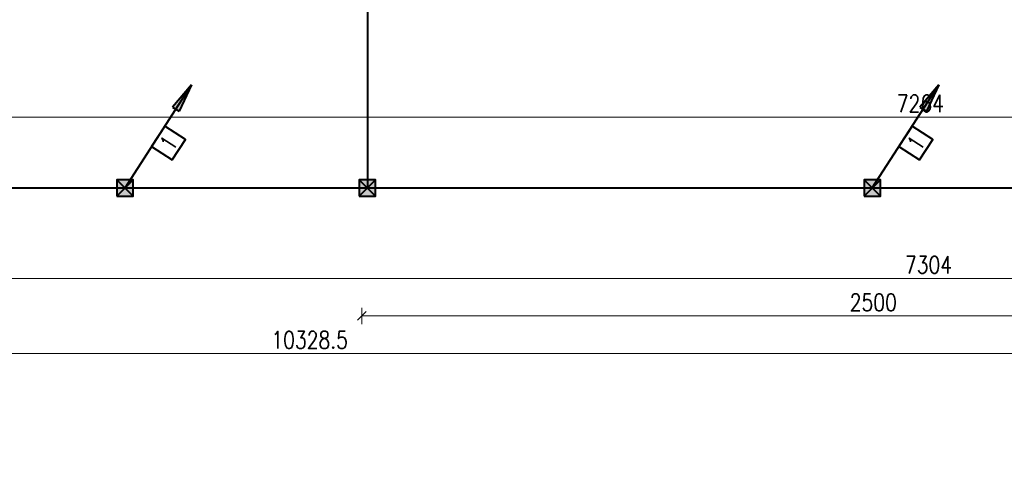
# Model space of a CAD drawing. Header units: millimetres. Extents: x -7955266 to 72030, y -46136 to 9299934.
# Tile 112 of 203: x -5057354 to -5033294, y 6448728 to 6459723. Entities that reach past the tile are written whole.
import ezdxf
from ezdxf.enums import TextEntityAlignment as Align

# ---------------------------------------------------------------- set-up
doc = ezdxf.new("R2010")
doc.units = ezdxf.units.MM
doc.header["$LTSCALE"] = 10
for name, color, linetype, lineweight in [('!XREF', 8, 'Continuous', 5), ('IE_ATRYBUTY_ BLOCK_1', 7, 'Continuous', 25), ('IE_ATRYBUTY_ BLOCK_2', 7, 'Continuous', 18), ('IE_zwody', 140, 'Continuous', 40), ('XREF_E_PRZ24002_rzut dachu$0$0-DACH-ISTN', 8, 'Continuous', 5), ('XREF_E_PRZ24002_rzut dachu$0$DO-HALA-WYMIAR', 8, 'Continuous', 5)]:
    doc.layers.add(name, color=color, linetype=linetype, lineweight=lineweight)
doc.styles.add('ROMANS', font='romans.shx', dxfattribs={"width": 0.8})
doc.styles.add('XREF_E_PRZ24002_rzut dachu$0$CP_ATTR', font='ROMANS.SHX')
doc.styles.add('XREF_E_PRZ24002_rzut dachu$0$ROMANS', font='romans.shx', dxfattribs={"width": 0.8})
doc.dimstyles.new('XREF_E_PRZ24002_rzut dachu$0$STANDARD', dxfattribs={"dimscale": 1.4, "dimtxt": 21, "dimasz": 0.5, "dimexe": 0.2, "dimexo": 0.1, "dimgap": 6, "dimtad": 1, "dimdec": 1, "dimrnd": 0.5, "dimzin": 12, "dimdsep": 46, "dimtxsty": 'XREF_E_PRZ24002_rzut dachu$0$ROMANS', "dimblk1": 'XREF_E_PRZ24002_rzut dachu$0$Q', "dimblk2": 'XREF_E_PRZ24002_rzut dachu$0$Q', "dimsah": 1, "dimcen": 0.5, "dimse1": 1, "dimse2": 1, "dimclrd": 8, "dimclre": 8, "dimclrt": 7, "dimadec": 0, "dimazin": 0, "dimtfac": 1, "dimtdec": 1, "dimtix": 1, "dimtmove": 2, "dimatfit": 3, "dimldrblk": 'XREF_E_PRZ24002_rzut dachu$0$Q', "dimfxl": 1, "dimtolj": 1, "dimtzin": 12, "dimarcsym": 0})

# ---------------------------------------------------------------- blocks, each defined once
blk = doc.blocks.new('XREF_E_PRZ24002_rzut dachu$0$Q')
for p, q in [((10.60660171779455, 10.60660171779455), (-10.60660171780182, -10.60660171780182)), ((0, 19.99999999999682), (0, -20.00000000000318))]:
    blk.add_line(p, q)
blk = doc.blocks.new('*D252')
at = {"layer": 'XREF_E_PRZ24002_rzut dachu$0$DO-HALA-WYMIAR', "color": 8, "lineweight": -2, "transparency": 16777216}
blk.add_line((-268500.6825326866, 250076.5516099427), (-258174.1825840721, 250076.5516099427), dxfattribs=at)
at = {"layer": 'XREF_E_PRZ24002_rzut dachu$0$DO-HALA-WYMIAR', "color": 8, "linetype": 'ByBlock', "lineweight": -2, "transparency": 16777216, "rotation": 180}
blk.add_blockref('XREF_E_PRZ24002_rzut dachu$0$Q', (-268501.6825326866, 250076.5516099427), dxfattribs=at)
at = {"layer": 'XREF_E_PRZ24002_rzut dachu$0$DO-HALA-WYMIAR', "color": 8, "linetype": 'ByBlock', "lineweight": -2, "transparency": 16777216}
blk.add_blockref('XREF_E_PRZ24002_rzut dachu$0$Q', (-258173.1825840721, 250076.5516099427), dxfattribs=at)
at = {"layer": 'XREF_E_PRZ24002_rzut dachu$0$DO-HALA-WYMIAR', "color": 7, "transparency": 16777216, "insert": (-263337.4325583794, 250109.5516099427), "char_height": 42, "attachment_point": 5, "style": 'XREF_E_PRZ24002_rzut dachu$0$ROMANS'}
blk.add_mtext('\\A1;10328.5', dxfattribs=at)
blk = doc.blocks.new('*D262')
at = {"layer": 'XREF_E_PRZ24002_rzut dachu$0$DO-HALA-WYMIAR', "color": 8, "lineweight": -2, "transparency": 16777216}
blk.add_line((-263209.1825840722, 250168.122206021), (-260711.1825840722, 250168.122206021), dxfattribs=at)
at = {"layer": 'XREF_E_PRZ24002_rzut dachu$0$DO-HALA-WYMIAR', "color": 8, "linetype": 'ByBlock', "lineweight": -2, "transparency": 16777216, "rotation": 180}
blk.add_blockref('XREF_E_PRZ24002_rzut dachu$0$Q', (-263210.1825840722, 250168.122206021), dxfattribs=at)
at = {"layer": 'XREF_E_PRZ24002_rzut dachu$0$DO-HALA-WYMIAR', "color": 8, "linetype": 'ByBlock', "lineweight": -2, "transparency": 16777216}
blk.add_blockref('XREF_E_PRZ24002_rzut dachu$0$Q', (-260710.1825840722, 250168.122206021), dxfattribs=at)
at = {"layer": 'XREF_E_PRZ24002_rzut dachu$0$DO-HALA-WYMIAR', "color": 7, "transparency": 16777216, "insert": (-261960.1825840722, 250201.122206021), "char_height": 42, "attachment_point": 5, "style": 'XREF_E_PRZ24002_rzut dachu$0$ROMANS'}
blk.add_mtext('\\A1;2500', dxfattribs=at)
blk = doc.blocks.new('*D265')
at = {"layer": 'XREF_E_PRZ24002_rzut dachu$0$DO-HALA-WYMIAR', "color": 8, "lineweight": -2, "transparency": 16777216}
blk.add_line((-265476.1825840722, 250653.4222742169), (-258214.1825840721, 250653.4222742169), dxfattribs=at)
at = {"layer": 'XREF_E_PRZ24002_rzut dachu$0$DO-HALA-WYMIAR', "color": 8, "linetype": 'ByBlock', "lineweight": -2, "transparency": 16777216, "rotation": 180}
blk.add_blockref('XREF_E_PRZ24002_rzut dachu$0$Q', (-265477.1825840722, 250653.4222742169), dxfattribs=at)
at = {"layer": 'XREF_E_PRZ24002_rzut dachu$0$DO-HALA-WYMIAR', "color": 8, "linetype": 'ByBlock', "lineweight": -2, "transparency": 16777216}
blk.add_blockref('XREF_E_PRZ24002_rzut dachu$0$Q', (-258213.1825840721, 250653.4222742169), dxfattribs=at)
at = {"layer": 'XREF_E_PRZ24002_rzut dachu$0$DO-HALA-WYMIAR', "color": 7, "transparency": 16777216, "insert": (-261845.1825840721, 250686.4222742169), "char_height": 42, "attachment_point": 5, "style": 'XREF_E_PRZ24002_rzut dachu$0$ROMANS'}
blk.add_mtext('\\A1;7264', dxfattribs=at)
blk = doc.blocks.new('*D318')
at = {"layer": 'XREF_E_PRZ24002_rzut dachu$0$DO-HALA-WYMIAR', "color": 8, "lineweight": -2, "transparency": 16777216}
blk.add_line((-265476.1825840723, 250259.6928020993), (-258174.1825840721, 250259.6928020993), dxfattribs=at)
at = {"layer": 'XREF_E_PRZ24002_rzut dachu$0$DO-HALA-WYMIAR', "color": 8, "linetype": 'ByBlock', "lineweight": -2, "transparency": 16777216, "rotation": 180}
blk.add_blockref('XREF_E_PRZ24002_rzut dachu$0$Q', (-265477.1825840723, 250259.6928020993), dxfattribs=at)
at = {"layer": 'XREF_E_PRZ24002_rzut dachu$0$DO-HALA-WYMIAR', "color": 8, "linetype": 'ByBlock', "lineweight": -2, "transparency": 16777216}
blk.add_blockref('XREF_E_PRZ24002_rzut dachu$0$Q', (-258173.1825840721, 250259.6928020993), dxfattribs=at)
at = {"layer": 'XREF_E_PRZ24002_rzut dachu$0$DO-HALA-WYMIAR', "color": 7, "transparency": 16777216, "insert": (-261825.1825840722, 250292.6928020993), "char_height": 42, "attachment_point": 5, "style": 'XREF_E_PRZ24002_rzut dachu$0$ROMANS'}
blk.add_mtext('\\A1;7304', dxfattribs=at)
blk = doc.blocks.new('przewody_odprowadzajace')
h = blk.add_hatch(color=256)
h.dxf.hatch_style = 1
h.paths.add_polyline_path([(580.7397828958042, 987.3926676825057), (620.7513559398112, 961.5625880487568), (813.5496950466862, 1260.213035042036)])
h.paths.add_polyline_path([(660.7629289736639, 935.7325084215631), (813.5496950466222, 1260.213035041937), (620.7513559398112, 961.5625880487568)])
for p, q in [((0, 0), (813.5496950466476, 1260.213035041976)), ((813.5496950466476, 1260.21303504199), (580.7397828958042, 987.3926676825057)), ((813.5496950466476, 1260.21303504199), (660.7629289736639, 935.7325084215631)), ((580.7397828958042, 987.3926676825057), (660.7629289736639, 935.7325084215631))]:
    blk.add_line(p, q)
blk.add_lwpolyline([(577.4624850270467, 341.3752750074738), (740.1724240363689, 593.4178820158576), (488.1298170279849, 756.1278210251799), (325.4198780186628, 504.0852140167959)], close=True)
at = {"layer": 'IE_ATRYBUTY_ BLOCK_1', "style": 'ROMANS', "width": 0.7, "flags": 8}
blk.add_attdef('TYP', text='', height=200, rotation=57.15511997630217, dxfattribs=at).set_placement((532.7961510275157, 548.7515480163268), align=Align.MIDDLE_CENTER)
at = {"layer": 'IE_ATRYBUTY_ BLOCK_2', "style": 'ROMANS', "width": 0.6, "flags": 8}
for tag, p in [('OPIS1', (931.7333529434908, 919.4383499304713)), ('OPIS2', (931.7333529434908, 719.4383499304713))]:
    blk.add_attdef(tag, text='', height=150, dxfattribs=at).set_placement(p, align=Align.CENTER)
blk = doc.blocks.new('polaczenie_skrecane')
blk.add_hatch(color=256).paths.add_polyline_path([(-100.2917648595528, -100.2917648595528), (99.70823514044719, -100.2917648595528), (99.70823514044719, 99.70823514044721), (-100.2917648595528, 99.70823514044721)])
for p, q in [((99.70823514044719, -100.2917648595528), (-100.2917648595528, 99.70823514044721)), ((99.70823514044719, 99.70823514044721), (-100.2917648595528, -100.2917648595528))]:
    blk.add_line(p, q)
blk.add_lwpolyline([(-100.2917648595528, -100.2917648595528), (99.70823514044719, -100.2917648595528), (99.70823514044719, 99.70823514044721), (-100.2917648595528, 99.70823514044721)], close=True)
at = {"layer": 'IE_ATRYBUTY_ BLOCK_1', "style": 'ROMANS', "width": 0.7, "flags": 8}
blk.add_attdef('TYP', text='', height=200, dxfattribs=at).set_placement((-0.2917648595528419, 119.6167062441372), align=Align.CENTER)
at = {"layer": 'IE_ATRYBUTY_ BLOCK_2', "style": 'ROMANS', "width": 0.6, "flags": 8}
for tag, p in [('OPIS1', (-0.2917648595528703, -273.7423123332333)), ('OPIS2', (-0.2917648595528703, -473.7423123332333))]:
    blk.add_attdef(tag, text='', height=150, dxfattribs=at).set_placement(p, align=Align.CENTER)
blk = doc.blocks.new('XREF_E_PRZ24002_rzut dachu')
at = {"layer": 'XREF_E_PRZ24002_rzut dachu$0$0-DACH-ISTN', "linetype": 'ByBlock', "style": 'XREF_E_PRZ24002_rzut dachu$0$CP_ATTR', "flags": 9}
for tag, p, height, width in [('ARTICLE', (-279644.0530858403, 267204.1877945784), 0.01000000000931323, 3.078589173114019), ('OTHER', (-279644.0530858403, 267204.1877945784), 0.01000000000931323, 3.078589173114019), ('PRODUCER', (-279644.0530858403, 267204.1877945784), 0.01000000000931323, 3.078589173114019), ('PRODUCT-TYPE', (-279644.0530858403, 267204.1877945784), 0.01000000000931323, 3.078589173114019), ('FLOW', (-279644.0530858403, 267204.1877945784), 0.01000000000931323, 3.078589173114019), ('NAME', (-279644.0530858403, 267204.1877945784), 0.01000000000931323, 3.078589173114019), ('ARTICLE', (-279398.180961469, 267206.1877945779), 0.01000000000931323, 2.430115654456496), ('OTHER', (-279398.180961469, 267206.1877945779), 0.01000000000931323, 2.430115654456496), ('PRODUCER', (-279398.180961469, 267206.1877945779), 0.01000000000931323, 2.430115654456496), ('PRODUCT-TYPE', (-279398.180961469, 267206.1877945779), 0.01000000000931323, 2.430115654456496), ('FLOW', (-279398.180961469, 267206.1877945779), 0.01000000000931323, 2.430115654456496), ('NAME', (-279398.180961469, 267206.1877945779), 0.01000000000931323, 2.430115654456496), ('ARTICLE', (-279880.8174823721, 267079.3296396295), 0.01000000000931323, 0.5206439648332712), ('OTHER', (-279880.8174823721, 267079.3296396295), 0.01000000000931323, 0.5206439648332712), ('PRODUCER', (-279880.8174823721, 267079.3296396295), 0.01000000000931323, 0.5206439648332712), ('PRODUCT-TYPE', (-279880.8174823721, 267079.3296396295), 0.01000000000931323, 0.5206439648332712), ('FLOW', (-279880.8174823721, 267079.3296396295), 0.01000000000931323, 0.5206439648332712), ('NAME', (-279880.8174823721, 267079.3296396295), 0.01000000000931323, 0.5206439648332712), ('ARTICLE', (-279828.7530858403, 267079.3296396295), 0.0001000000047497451, 0.9999999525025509), ('OTHER', (-279828.7530858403, 267079.3296396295), 0.0001000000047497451, 0.9999999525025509), ('NAME', (-279828.7530858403, 267079.3296396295), 0.0001000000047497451, 0.9999999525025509), ('PRODUCER', (-279828.7530858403, 267079.3296396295), 0.0001000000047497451, 0.9999999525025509), ('PRODUCT-TYPE', (-279828.7530858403, 267079.3296396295), 0.0001000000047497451, 0.9999999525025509), ('FLOW', (-279828.7530858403, 267079.3296396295), 0.0001000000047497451, 0.9999999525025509), ('ARTICLE', (-279558.1809614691, 266590.1117869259), 0.0001000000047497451, 0.9999999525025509), ('NAME', (-279558.1809614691, 266590.1117869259), 0.0001000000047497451, 0.9999999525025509), ('PRODUCER', (-279558.1809614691, 266590.1117869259), 0.0001000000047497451, 0.9999999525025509), ('PRODUCT-TYPE', (-279558.1809614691, 266590.1117869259), 0.0001000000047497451, 0.9999999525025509), ('FLOW', (-279558.1809614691, 266590.1117869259), 0.0001000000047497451, 0.9999999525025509), ('OTHER', (-279558.1809614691, 266590.1117869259), 0.0001000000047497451, 0.9999999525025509), ('ARTICLE', (-280739.2665486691, 251288.9125331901), 0.0001000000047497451, 0.9999999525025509), ('OTHER', (-280739.2665486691, 251288.9125331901), 0.0001000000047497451, 0.9999999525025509), ('NAME', (-280739.2665486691, 251288.9125331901), 0.0001000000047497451, 0.9999999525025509), ('PRODUCER', (-280739.2665486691, 251288.9125331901), 0.0001000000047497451, 0.9999999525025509), ('PRODUCT-TYPE', (-280739.2665486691, 251288.9125331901), 0.0001000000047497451, 0.9999999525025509), ('FLOW', (-280739.2665486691, 251288.9125331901), 0.0001000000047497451, 0.9999999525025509), ('ARTICLE', (-280605.6504863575, 251288.9125333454), 0.0001000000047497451, 0.9999999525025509), ('OTHER', (-280605.6504863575, 251288.9125333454), 0.0001000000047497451, 0.9999999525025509), ('PRODUCER', (-280605.6504863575, 251288.9125333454), 0.0001000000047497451, 0.9999999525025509), ('PRODUCT-TYPE', (-280605.6504863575, 251288.9125333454), 0.0001000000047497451, 0.9999999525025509), ('FLOW', (-280605.6504863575, 251288.9125333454), 0.0001000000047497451, 0.9999999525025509), ('NAME', (-280605.6504863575, 251288.9125333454), 0.0001000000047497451, 0.9999999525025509), ('ARTICLE', (-279957.3813551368, 251288.9125333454), 0.0001000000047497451, 0.9999999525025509), ('OTHER', (-279957.3813551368, 251288.9125333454), 0.0001000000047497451, 0.9999999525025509), ('PRODUCER', (-279957.3813551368, 251288.9125333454), 0.0001000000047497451, 0.9999999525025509), ('PRODUCT-TYPE', (-279957.3813551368, 251288.9125333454), 0.0001000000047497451, 0.9999999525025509), ('FLOW', (-279957.3813551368, 251288.9125333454), 0.0001000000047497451, 0.9999999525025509), ('NAME', (-279957.3813551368, 251288.9125333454), 0.0001000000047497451, 0.9999999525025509)]:
    blk.add_attdef(tag, p, '', height=height, dxfattribs=dict(at, width=width))
for tag, p, height, rotation, width in [('PRODUCT-TYPE', (-279196.1941682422, 267204.1877945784), 0.0001000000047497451, 180, 0.9999999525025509), ('PRODUCER', (-279196.1941682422, 267204.1877945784), 0.0001000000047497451, 180, 0.9999999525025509), ('ARTICLE', (-279196.1941682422, 267204.1877945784), 0.0001000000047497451, 180, 0.9999999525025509), ('OTHER', (-279196.1941682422, 267204.1877945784), 0.0001000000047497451, 180, 0.9999999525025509), ('FLOW', (-279196.1941682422, 267204.1877945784), 0.0001000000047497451, 180, 0.9999999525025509), ('NAME', (-279196.1941682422, 267204.1877945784), 0.0001000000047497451, 180, 0.9999999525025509), ('PRODUCT-TYPE', (-279109.0746550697, 267204.1877945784), 0.01500000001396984, 180, 0.580796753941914), ('PRODUCER', (-279109.0746550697, 267204.1877945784), 0.01500000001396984, 180, 0.580796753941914), ('ARTICLE', (-279109.0746550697, 267204.1877945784), 0.01500000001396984, 180, 0.580796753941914), ('OTHER', (-279109.0746550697, 267204.1877945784), 0.01500000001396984, 180, 0.580796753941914), ('FLOW', (-279109.0746550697, 267204.1877945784), 0.01500000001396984, 180, 0.580796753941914), ('NAME', (-279109.0746550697, 267204.1877945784), 0.01500000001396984, 180, 0.580796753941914), ('PRODUCT-TYPE', (-279015.1693957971, 267206.1877945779), 0.0001000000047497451, 180, 0.9999999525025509), ('PRODUCER', (-279015.1693957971, 267206.1877945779), 0.0001000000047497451, 180, 0.9999999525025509), ('ARTICLE', (-279015.1693957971, 267206.1877945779), 0.0001000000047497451, 180, 0.9999999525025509), ('OTHER', (-279015.1693957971, 267206.1877945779), 0.0001000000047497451, 180, 0.9999999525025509), ('FLOW', (-279015.1693957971, 267206.1877945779), 0.0001000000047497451, 180, 0.9999999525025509), ('NAME', (-279015.1693957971, 267206.1877945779), 0.0001000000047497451, 180, 0.9999999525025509), ('PRODUCT-TYPE', (-278926.2246551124, 267206.1877945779), 0.01500000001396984, 180, 0.5929649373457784), ('PRODUCER', (-278926.2246551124, 267206.1877945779), 0.01500000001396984, 180, 0.5929649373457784), ('ARTICLE', (-278926.2246551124, 267206.1877945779), 0.01500000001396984, 180, 0.5929649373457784), ('OTHER', (-278926.2246551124, 267206.1877945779), 0.01500000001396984, 180, 0.5929649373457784), ('FLOW', (-278926.2246551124, 267206.1877945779), 0.01500000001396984, 180, 0.5929649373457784), ('NAME', (-278926.2246551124, 267206.1877945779), 0.01500000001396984, 180, 0.5929649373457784), ('PRODUCT-TYPE', (-281343.2630320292, 251313.1625331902), 0.0001000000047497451, 180, 0.9999999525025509), ('PRODUCER', (-281343.2630320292, 251313.1625331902), 0.0001000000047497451, 180, 0.9999999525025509), ('ARTICLE', (-281343.2630320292, 251313.1625331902), 0.0001000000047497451, 180, 0.9999999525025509), ('OTHER', (-281343.2630320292, 251313.1625331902), 0.0001000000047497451, 180, 0.9999999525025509), ('NAME', (-281343.2630320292, 251313.1625331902), 0.0001000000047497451, 180, 0.9999999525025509), ('FLOW', (-281343.2630320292, 251313.1625331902), 0.0001000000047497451, 180, 0.9999999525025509), ('PRODUCT-TYPE', (-281440.062336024, 251297.5069951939), 9.999998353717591e-05, 135, 1.000000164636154), ('PRODUCER', (-281440.062336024, 251297.5069951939), 9.999998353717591e-05, 135, 1.000000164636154), ('ARTICLE', (-281440.062336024, 251297.5069951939), 9.999998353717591e-05, 135, 1.000000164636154), ('OTHER', (-281440.062336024, 251297.5069951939), 9.999998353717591e-05, 135, 1.000000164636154), ('FLOW', (-281440.062336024, 251297.5069951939), 9.999998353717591e-05, 135, 1.000000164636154), ('NAME', (-281440.062336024, 251297.5069951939), 9.999998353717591e-05, 135, 1.000000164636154), ('PRODUCT-TYPE', (-281127.8785464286, 251288.9125331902), 0.0001000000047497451, 180, 0.9999999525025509), ('PRODUCER', (-281127.8785464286, 251288.9125331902), 0.0001000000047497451, 180, 0.9999999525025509), ('ARTICLE', (-281127.8785464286, 251288.9125331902), 0.0001000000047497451, 180, 0.9999999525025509), ('OTHER', (-281127.8785464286, 251288.9125331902), 0.0001000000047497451, 180, 0.9999999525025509), ('NAME', (-281127.8785464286, 251288.9125331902), 0.0001000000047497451, 180, 0.9999999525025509), ('FLOW', (-281127.8785464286, 251288.9125331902), 0.0001000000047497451, 180, 0.9999999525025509), ('ARTICLE', (-281411.2902044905, 251268.7348636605), 9.999998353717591e-05, 315, 1.000000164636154), ('NAME', (-281411.2902044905, 251268.7348636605), 9.999998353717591e-05, 315, 1.000000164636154), ('PRODUCER', (-281411.2902044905, 251268.7348636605), 9.999998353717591e-05, 315, 1.000000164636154), ('PRODUCT-TYPE', (-281411.2902044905, 251268.7348636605), 9.999998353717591e-05, 315, 1.000000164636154), ('FLOW', (-281411.2902044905, 251268.7348636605), 9.999998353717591e-05, 315, 1.000000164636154), ('OTHER', (-281411.2902044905, 251268.7348636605), 9.999998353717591e-05, 315, 1.000000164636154)]:
    blk.add_attdef(tag, p, '', height=height, rotation=rotation, dxfattribs=dict(at, width=width))
at = {"layer": 'XREF_E_PRZ24002_rzut dachu$0$0-DACH-ISTN', "linetype": 'ByBlock', "style": 'XREF_E_PRZ24002_rzut dachu$0$CP_ATTR', "text_generation_flag": 4, "width": 0.9999999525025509, "flags": 9}
for tag, p, rotation in [('PRODUCT-TYPE', (-279463.180961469, 267141.1877945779), 90), ('PRODUCER', (-279463.180961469, 267141.1877945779), 90), ('ARTICLE', (-279463.180961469, 267141.1877945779), 90), ('OTHER', (-279463.180961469, 267141.1877945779), 90), ('NAME', (-279463.180961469, 267141.1877945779), 90), ('FLOW', (-279463.180961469, 267141.1877945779), 90), ('PRODUCT-TYPE', (-281127.8785464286, 251288.9125331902), 180), ('PRODUCER', (-281127.8785464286, 251288.9125331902), 180), ('ARTICLE', (-281127.8785464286, 251288.9125331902), 180), ('OTHER', (-281127.8785464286, 251288.9125331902), 180), ('NAME', (-281127.8785464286, 251288.9125331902), 180), ('FLOW', (-281127.8785464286, 251288.9125331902), 180)]:
    blk.add_attdef(tag, p, '', height=0.0001000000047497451, rotation=rotation, dxfattribs=at)
at = {"layer": 'XREF_E_PRZ24002_rzut dachu$0$0-DACH-ISTN', "linetype": 'ByBlock', "style": 'XREF_E_PRZ24002_rzut dachu$0$CP_ATTR', "flags": 9}
for tag, p, height, rotation in [('PRODUCT-TYPE', (-279586.6821856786, 266526.1853309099), 0.002500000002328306, 180), ('PRODUCER', (-279586.6821856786, 266526.1853309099), 0.002500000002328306, 180), ('ARTICLE', (-279586.6821856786, 266526.1853309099), 0.002500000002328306, 180), ('OTHER', (-279586.6821856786, 266526.1853309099), 0.002500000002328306, 180), ('FLOW', (-279586.6821856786, 266526.1853309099), 0.002500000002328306, 180), ('NAME', (-279586.6821856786, 266526.1853309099), 0.002500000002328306, 180), ('ARTICLE', (-281440.062336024, 251297.5069951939), 0.0001, 315), ('NAME', (-281440.062336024, 251297.5069951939), 0.0001, 315), ('PRODUCER', (-281440.062336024, 251297.5069951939), 0.0001, 315), ('PRODUCT-TYPE', (-281440.062336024, 251297.5069951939), 0.0001, 315), ('FLOW', (-281440.062336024, 251297.5069951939), 0.0001, 315), ('OTHER', (-281440.062336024, 251297.5069951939), 0.0001, 315), ('PRODUCT-TYPE', (-281117.0976194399, 251288.9125331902), 0.0001, 180), ('PRODUCER', (-281117.0976194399, 251288.9125331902), 0.0001, 180), ('ARTICLE', (-281117.0976194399, 251288.9125331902), 0.0001, 180), ('OTHER', (-281117.0976194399, 251288.9125331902), 0.0001, 180), ('FLOW', (-281117.0976194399, 251288.9125331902), 0.0001, 180), ('NAME', (-281117.0976194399, 251288.9125331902), 0.0001, 180), ('PRODUCT-TYPE', (-280739.2665486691, 251288.9125331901), 0.0001, 180), ('PRODUCER', (-280739.2665486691, 251288.9125331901), 0.0001, 180), ('ARTICLE', (-280739.2665486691, 251288.9125331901), 0.0001, 180), ('OTHER', (-280739.2665486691, 251288.9125331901), 0.0001, 180), ('FLOW', (-280739.2665486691, 251288.9125331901), 0.0001, 180), ('NAME', (-280739.2665486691, 251288.9125331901), 0.0001, 180), ('PRODUCT-TYPE', (-279957.3813551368, 251288.9125333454), 0.0001, 180), ('PRODUCER', (-279957.3813551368, 251288.9125333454), 0.0001, 180), ('ARTICLE', (-279957.3813551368, 251288.9125333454), 0.0001, 180), ('OTHER', (-279957.3813551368, 251288.9125333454), 0.0001, 180), ('FLOW', (-279957.3813551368, 251288.9125333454), 0.0001, 180), ('NAME', (-279957.3813551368, 251288.9125333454), 0.0001, 180)]:
    blk.add_attdef(tag, p, '', height=height, rotation=rotation, dxfattribs=at)
at = {"layer": 'XREF_E_PRZ24002_rzut dachu$0$0-DACH-ISTN', "linetype": 'ByBlock', "style": 'XREF_E_PRZ24002_rzut dachu$0$CP_ATTR'}
for tag, p, height, flags in [('VAL', (-281520.0315226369, 251451.2538443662), 5e-05, 1), ('NAME', (-281520.0315226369, 251451.2537995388), 5e-05, 1), ('FLOW', (-281520.031525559, 251451.2537610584), 5e-05, 1), ('CHARACTER', (-281520.031525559, 251451.2537214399), 5e-05, 1), ('TEMPERATURE', (-281520.031525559, 251451.253674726), 5e-05, 1), ('NUMBER', (-281520.031525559, 251451.2536351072), 5e-05, 1), ('PRODUCT-TYPE', (-281520.031525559, 251451.2535913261), 5e-05, 1), ('ORDER-NO', (-281520.031525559, 251451.2535455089), 5e-05, 1), ('H', (-281520.0313761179, 251451.2537995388), 5e-05, 1), ('PN', (-281520.0313331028, 251451.2537995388), 5e-05, 1), ('PRODUCER', (-281520.0313379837, 251451.2537610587), 5e-05, 1), ('VOLTAGE', (-281520.0312765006, 251451.253632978), 5e-05, 1), ('ARTICLE', (-281520.0312587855, 251451.2538079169), 5e-05, 1), ('WEIGHT', (-281520.0312379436, 251451.2537194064), 5e-05, 1), ('GROUP', (-281520.0312306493, 251451.2536756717), 5e-05, 1), ('POWER', (-281520.0312296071, 251451.2535403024), 5e-05, 1), ('DN', (-281520.0311316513, 251451.2535850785), 5e-05, 1), ('ARTICLE', (-281343.2630320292, 251313.1625331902), 0.0001, 9), ('NAME', (-281343.2630320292, 251313.1625331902), 0.0001, 9), ('PRODUCER', (-281343.2630320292, 251313.1625331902), 0.0001, 9), ('PRODUCT-TYPE', (-281343.2630320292, 251313.1625331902), 0.0001, 9), ('FLOW', (-281343.2630320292, 251313.1625331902), 0.0001, 9), ('OTHER', (-281343.2630320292, 251313.1625331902), 0.0001, 9), ('ARTICLE', (-281127.8785464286, 251288.9125331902), 0.0001, 9), ('OTHER', (-281127.8785464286, 251288.9125331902), 0.0001, 9), ('NAME', (-281127.8785464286, 251288.9125331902), 0.0001, 9), ('PRODUCER', (-281127.8785464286, 251288.9125331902), 0.0001, 9), ('PRODUCT-TYPE', (-281127.8785464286, 251288.9125331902), 0.0001, 9), ('FLOW', (-281127.8785464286, 251288.9125331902), 0.0001, 9), ('ARTICLE', (-280750.0474756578, 251288.9125331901), 0.0001, 9), ('OTHER', (-280750.0474756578, 251288.9125331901), 0.0001, 9), ('NAME', (-280750.0474756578, 251288.9125331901), 0.0001, 9), ('PRODUCER', (-280750.0474756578, 251288.9125331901), 0.0001, 9), ('PRODUCT-TYPE', (-280750.0474756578, 251288.9125331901), 0.0001, 9), ('FLOW', (-280750.0474756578, 251288.9125331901), 0.0001, 9), ('ARTICLE', (-280647.2665486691, 251288.9125333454), 0.0001, 9), ('OTHER', (-280647.2665486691, 251288.9125333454), 0.0001, 9), ('PRODUCER', (-280647.2665486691, 251288.9125333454), 0.0001, 9), ('PRODUCT-TYPE', (-280647.2665486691, 251288.9125333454), 0.0001, 9), ('FLOW', (-280647.2665486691, 251288.9125333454), 0.0001, 9), ('NAME', (-280647.2665486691, 251288.9125333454), 0.0001, 9), ('ARTICLE', (-281393.6125349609, 251261.4125331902), 0.0001, 9), ('OTHER', (-281393.6125349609, 251261.4125331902), 0.0001, 9), ('NAME', (-281393.6125349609, 251261.4125331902), 0.0001, 9), ('PRODUCER', (-281393.6125349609, 251261.4125331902), 0.0001, 9), ('PRODUCT-TYPE', (-281393.6125349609, 251261.4125331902), 0.0001, 9), ('FLOW', (-281393.6125349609, 251261.4125331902), 0.0001, 9), ('VAL', (-281345.5026802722, 250753.9798198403), 5e-05, 1), ('FLOW', (-281345.5026831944, 250753.9797365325), 5e-05, 1), ('CHARACTER', (-281345.5026831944, 250753.979696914), 5e-05, 1), ('TEMPERATURE', (-281345.5026831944, 250753.9796502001), 5e-05, 1), ('NUMBER', (-281345.5026831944, 250753.9796105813), 5e-05, 1), ('PRODUCT-TYPE', (-281345.5026831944, 250753.9795668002), 5e-05, 1), ('ORDER-NO', (-281345.5026831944, 250753.979520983), 5e-05, 1), ('NAME', (-281345.5026802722, 250753.9797750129), 5e-05, 1), ('H', (-281345.5025337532, 250753.9797750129), 5e-05, 1), ('PRODUCER', (-281345.5024956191, 250753.9797365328), 5e-05, 1), ('PN', (-281345.5024907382, 250753.9797750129), 5e-05, 1), ('VOLTAGE', (-281345.5024341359, 250753.9796084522), 5e-05, 1), ('ARTICLE', (-281345.5024164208, 250753.979783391), 5e-05, 1), ('WEIGHT', (-281345.502395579, 250753.9796948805), 5e-05, 1), ('GROUP', (-281345.5023882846, 250753.9796511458), 5e-05, 1), ('POWER', (-281345.5023872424, 250753.9795157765), 5e-05, 1), ('DN', (-281345.5022892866, 250753.9795605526), 5e-05, 1)]:
    blk.add_attdef(tag, p, '', height=height, dxfattribs=dict(at, flags=flags))
at = {"layer": 'XREF_E_PRZ24002_rzut dachu$0$0-DACH-ISTN', "linetype": 'ByBlock', "style": 'XREF_E_PRZ24002_rzut dachu$0$CP_ATTR', "text_generation_flag": 4, "width": 0.9999999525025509, "flags": 9}
for tag in ['ARTICLE', 'OTHER', 'NAME', 'PRODUCER', 'PRODUCT-TYPE', 'FLOW']:
    blk.add_attdef(tag, (-280739.2665486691, 251288.9125331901), '', height=0.0001000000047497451, dxfattribs=at)
at = {"layer": 'XREF_E_PRZ24002_rzut dachu$0$0-DACH-ISTN', "linetype": 'ByBlock', "style": 'XREF_E_PRZ24002_rzut dachu$0$CP_ATTR', "flags": 9}
for tag, p in [('ORDER-NO', (-280584.3265687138, 251288.164607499)), ('PRODUCER', (-280584.3261833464, 251288.1600992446)), ('GROUP', (-280584.325503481, 251288.175978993)), ('PRODUCT-TYPE', (-280584.3255588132, 251288.1688363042)), ('ARTICLE', (-280584.3252772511, 251288.172336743)), ('NUMBER', (-280584.3250538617, 251288.1795038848)), ('NAME', (-280584.3246751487, 251288.1836389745)), ('TEMPERATURE', (-280584.3145761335, 251288.183491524)), ('FLOW', (-280584.3121592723, 251288.1757186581)), ('CHARACTER', (-280584.3112939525, 251288.172636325)), ('VOLTAGE', (-280584.3065077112, 251288.1607085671)), ('POWER', (-280584.3058639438, 251288.164694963)), ('OTHER', (-280584.3046278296, 251288.179787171)), ('DN', (-280584.2994389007, 251288.1689706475)), ('PN', (-280584.2991510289, 251288.1761193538))]:
    blk.add_attdef(tag, text='', height=0.002, dxfattribs=at).set_placement(p, align=Align.MIDDLE_LEFT)
for tag, height, width, p in [('ORDER-NO', 0.001574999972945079, 1.000000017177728, (-279928.7762760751, 251288.3235417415)), ('PRODUCER', 0.00157500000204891, 0.999999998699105, (-279928.775972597, 251288.3199914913)), ('GROUP', 0.00157500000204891, 0.999999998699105, (-279928.775437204, 251288.332496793)), ('PRODUCT-TYPE', 0.00157500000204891, 0.999999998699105, (-279928.7754807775, 251288.3268719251)), ('ARTICLE', 0.00157500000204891, 0.999999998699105, (-279928.7752590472, 251288.3296285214)), ('NUMBER', 0.00157500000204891, 0.999999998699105, (-279928.7750831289, 251288.3352726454)), ('NAME', 0.00157500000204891, 0.999999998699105, (-279928.7747848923, 251288.3385290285)), ('TEMPERATURE', 0.00157500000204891, 0.999999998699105, (-279928.7668319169, 251288.338412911)), ('FLOW', 0.00157500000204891, 0.999999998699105, (-279928.7649286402, 251288.3322917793)), ('CHARACTER', 0.00157500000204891, 0.999999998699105, (-279928.7642472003, 251288.3298644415)), ('VOLTAGE', 0.00157500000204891, 0.999999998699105, (-279928.7604780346, 251288.3204713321)), ('POWER', 0.00157500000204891, 0.999999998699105, (-279928.759971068, 251288.3236106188)), ('OTHER', 0.00157500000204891, 0.999999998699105, (-279928.7589976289, 251288.335495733)), ('DN', 0.00157500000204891, 0.999999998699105, (-279928.7549113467, 251288.3269777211)), ('PN', 0.00157500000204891, 0.999999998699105, (-279928.7546846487, 251288.3326073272))]:
    blk.add_attdef(tag, text='', height=height, dxfattribs=dict(at, width=width)).set_placement(p, align=Align.MIDDLE_LEFT)
at = {"layer": 'XREF_E_PRZ24002_rzut dachu$0$DO-HALA-WYMIAR'}
for base, p1, p2, picture, middle in [((-258213.1825840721, 250653.4222742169), (-265477.1825840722, 250653.4222742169, 1.101591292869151e-05), (-258213.1825840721, 250653.4222742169, -5.044031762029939e-06), '*D265', (-261845.1825840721, 250686.4222742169)), ((-258173.1825840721, 250076.5516099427, 1.101591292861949e-05), (-268501.6825326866, 250494.8894741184, -5.044031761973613e-06), (-258173.1825840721, 250494.8894741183, -5.044031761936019e-06), '*D252', (-263337.4325583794, 250109.5516099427, 1.101591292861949e-05)), ((-258173.1825840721, 250259.6928020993), (-265477.1825840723, 250494.8899559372, 1.101591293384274e-05), (-258173.1825840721, 250494.893094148, -5.044031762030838e-06), '*D318', (-261825.1825840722, 250292.6928020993)), ((-260710.1825840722, 250168.122206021), (-263210.1825840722, 250188.1222060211, -5.04403176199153e-06), (-260710.1825840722, 250188.1222060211), '*D262', (-261960.1825840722, 250201.122206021))]:
    dim = blk.add_linear_dim(base=base, p1=p1, p2=p2, dimstyle='XREF_E_PRZ24002_rzut dachu$0$STANDARD', override={"dimscale": 2}, dxfattribs=at)
    dim.commit()
    dim.dimension.update_dxf_attribs({"geometry": picture, "text_midpoint": middle})

msp = doc.modelspace()

# ---------------------------------------------------------------- linework, layer by layer
at = {"layer": 'IE_zwody'}
for p, q in [((-5048858.09893494, 6634448.945781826, 4.872312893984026e-05), (-5048858.09893494, 6455618.704113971, 4.863689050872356e-05)), ((-5071233.495068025, 6455617.379171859, -4.178717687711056e-07), (-4999020.888733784, 6455617.379171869))]:
    msp.add_line(p, q, dxfattribs=at)

# ---------------------------------------------------------------- block references
at = {"layer": '!XREF', "xscale": 10, "yscale": 10, "zscale": 10}
msp.add_blockref('XREF_E_PRZ24002_rzut dachu', (-2416894.037204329, 3950814.317905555, 5.044031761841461e-05), dxfattribs=at)
at = {"layer": 'IE_zwody'}
ref = msp.add_blockref('przewody_odprowadzajace', (-5054780.973168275, 6455617.038745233), dxfattribs=dict(at, xscale=2, yscale=2))
ref.add_attrib('TYP', '1', dxfattribs={"layer": 'IE_ATRYBUTY_ BLOCK_1', "height": 400.0000000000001, "rotation": 57.1551199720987, "style": 'ROMANS', "width": 0.7000000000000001}).set_placement((-5053715.38086622, 6456714.541841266), align=Align.MIDDLE_CENTER)
ref = msp.add_blockref('przewody_odprowadzajace', (-5036520.998853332, 6455617.038745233), dxfattribs=dict(at, xscale=2, yscale=2))
ref.add_attrib('TYP', '1', dxfattribs={"layer": 'IE_ATRYBUTY_ BLOCK_1', "height": 400.0000000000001, "rotation": 57.1551199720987, "style": 'ROMANS', "width": 0.7000000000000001}).set_placement((-5035455.406551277, 6456714.541841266), align=Align.MIDDLE_CENTER)
at = {"layer": 'IE_zwody', "linetype": 'Continuous', "ltscale": 20, "xscale": 2, "yscale": 2, "zscale": 2}
for p in [(-5054781.187442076, 6455616.824471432), (-5048856.931875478, 6455617.379171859, 4.191518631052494e-05), (-5036521.213127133, 6455616.824471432)]:
    msp.add_blockref('polaczenie_skrecane', p, dxfattribs=at)

doc.saveas('drawing.dxf')
